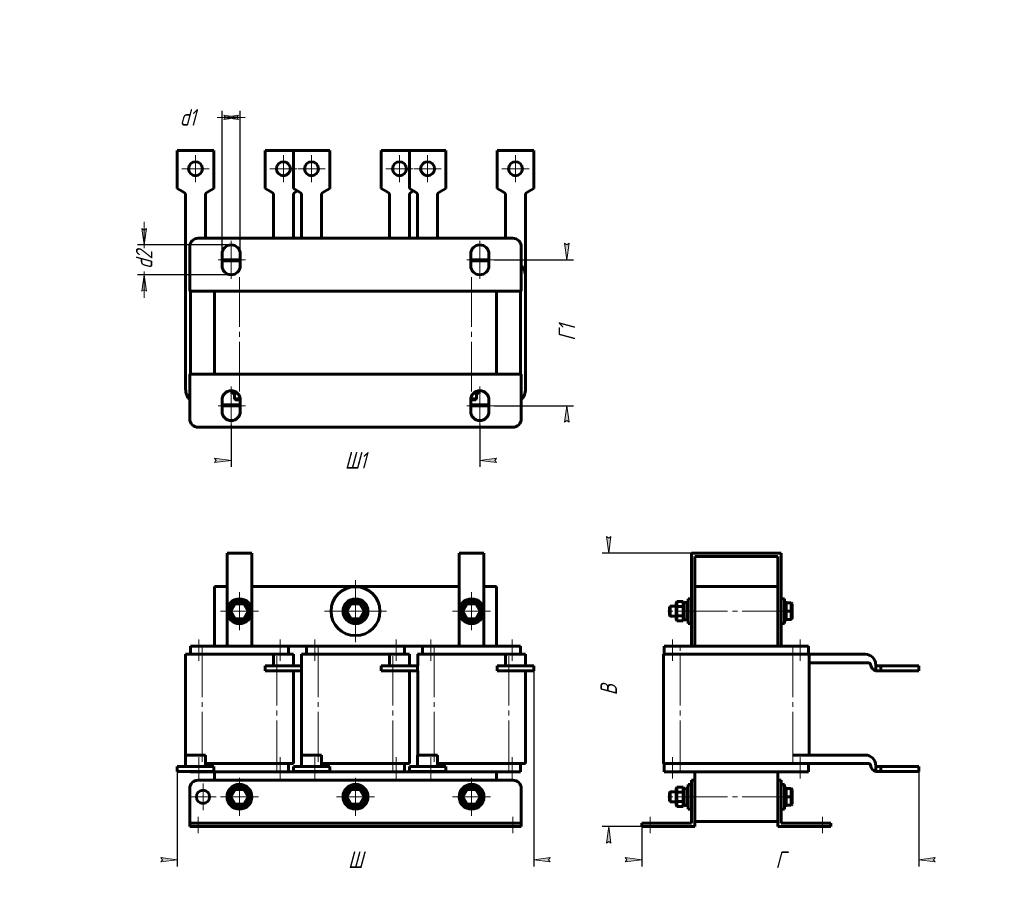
# Model space of a CAD drawing. Header units: millimetres. Extents: x 0 to 297, y 0 to 420.
# Tile 2 of 2: x 0 to 297, y 160 to 420. Entities that reach past the tile are written whole.
import ezdxf

# ---------------------------------------------------------------- set-up
doc = ezdxf.new("R2010")
doc.units = ezdxf.units.MM
for name, pattern in [('K5LT_AXLED', [19.5, 15, -1.5, 1.5, -1.5]), ('K5LT_BASIC', [0]), ('K5LT_THIN', [0])]:
    doc.linetypes.add(name, pattern=pattern)
doc.layers.add('Системный слой', color=7, linetype='Continuous')
doc.styles.add('KDIMTEXTSTYLE', font='GOST_AU.SHX', dxfattribs={"width": 0.96, "oblique": 15, "height": 5})
doc.dimstyles.new('KDIMSTYLE (0.50)', dxfattribs={"dimtxt": 5, "dimasz": 1, "dimexe": 2, "dimexo": 0, "dimgap": 1, "dimtad": 1, "dimlfac": 2, "dimtxsty": 'KDIMTEXTSTYLE', "dimsah": 1, "dimcen": 0, "dimdle": 1, "dimadec": 0, "dimazin": 0, "dimtfac": 0.667, "dimtmove": 0, "dimatfit": 3, "dimfxl": 1, "dimtvp": 1, "dimtolj": 1, "dimtzin": 0, "dimarcsym": 0})

# ---------------------------------------------------------------- blocks, each defined once
blk = doc.blocks.new('U0')
at = {"layer": 'Системный слой', "color": 150, "linetype": 'K5LT_BASIC', "lineweight": 60, "true_color": 0x0080ff}
for p, q in [((120.05, 225.01), (120.05, 228.51)), ((120.05, 198.11), (120.05, 223.51))]:
    blk.add_line(p, q, dxfattribs=at)
blk = doc.blocks.new('U1')
at = {"layer": 'Системный слой', "color": 150, "linetype": 'K5LT_BASIC', "lineweight": 60, "true_color": 0x0080ff}
for p, q in [((85.05, 225.01), (85.05, 228.51)), ((85.05, 198.11), (85.05, 223.51))]:
    blk.add_line(p, q, dxfattribs=at)
blk = doc.blocks.new('U2')
at = {"layer": 'Системный слой', "color": 150, "linetype": 'K5LT_BASIC', "lineweight": 60, "true_color": 0x0080ff}
for p, q in [((58.8, 249.01), (62.55, 249.01)), ((70.05, 249.01), (132.55, 249.01)), ((140.05, 249.01), (143.8, 249.01))]:
    blk.add_line(p, q, dxfattribs=at)
blk = doc.blocks.new('U3')
at = {"layer": 'Системный слой', "color": 150, "linetype": 'K5LT_BASIC', "lineweight": 60, "true_color": 0x0080ff}
for p, q in [((81.05, 231.01), (86.55, 231.01)), ((116.05, 231.01), (121.55, 231.01))]:
    blk.add_line(p, q, dxfattribs=at)
blk = doc.blocks.new('U4')
at = {"layer": 'Системный слой', "color": 150, "linetype": 'K5LT_BASIC', "lineweight": 60, "true_color": 0x0080ff}
for p, q in [((81.05, 193.01), (86.55, 193.01)), ((116.05, 193.01), (121.55, 193.01))]:
    blk.add_line(p, q, dxfattribs=at)
blk = doc.blocks.new('U5')
at = {"layer": 'Системный слой', "color": 30, "linetype": 'K5LT_AXLED', "lineweight": 18, "true_color": 0xff8000}
for q in [(55.3, 189.51), (51.3, 185.51), (59.3, 185.51), (55.3, 181.51)]:
    blk.add_line((55.3, 185.51), q, dxfattribs=at)
blk = doc.blocks.new('U6')
at = {"layer": 'Системный слой', "color": 30, "linetype": 'K5LT_AXLED', "lineweight": 18, "true_color": 0xff8000}
for q in [(66.3, 191.26), (60.55, 185.51), (72.05, 185.51), (66.3, 179.76)]:
    blk.add_line((66.3, 185.51), q, dxfattribs=at)
blk = doc.blocks.new('U7')
at = {"layer": 'Системный слой', "color": 30, "linetype": 'K5LT_AXLED', "lineweight": 18, "true_color": 0xff8000}
for q in [(66.3, 247.26), (60.55, 241.51), (72.05, 241.51), (66.3, 235.76)]:
    blk.add_line((66.3, 241.51), q, dxfattribs=at)
blk = doc.blocks.new('U8')
at = {"layer": 'Системный слой', "color": 30, "linetype": 'K5LT_AXLED', "lineweight": 18, "true_color": 0xff8000}
for q in [(101.3, 191.26), (95.55, 185.51), (107.05, 185.51), (101.3, 179.76)]:
    blk.add_line((101.3, 185.51), q, dxfattribs=at)
blk = doc.blocks.new('U9')
at = {"layer": 'Системный слой', "color": 30, "linetype": 'K5LT_AXLED', "lineweight": 18, "true_color": 0xff8000}
for q in [(101.3, 250.88), (91.92, 241.51), (110.67, 241.51), (101.3, 232.13)]:
    blk.add_line((101.3, 241.51), q, dxfattribs=at)
blk = doc.blocks.new('U10')
at = {"layer": 'Системный слой', "color": 30, "linetype": 'K5LT_AXLED', "lineweight": 18, "true_color": 0xff8000}
for q in [(136.3, 191.26), (130.55, 185.51), (142.05, 185.51), (136.3, 179.76)]:
    blk.add_line((136.3, 185.51), q, dxfattribs=at)
blk = doc.blocks.new('U11')
at = {"layer": 'Системный слой', "color": 30, "linetype": 'K5LT_AXLED', "lineweight": 18, "true_color": 0xff8000}
for q in [(136.3, 247.26), (130.55, 241.51), (142.05, 241.51), (136.3, 235.76)]:
    blk.add_line((136.3, 241.51), q, dxfattribs=at)
blk = doc.blocks.new('KDIMARROW_01')
at = {"layer": 'Системный слой'}
blk.add_hatch(color=0, dxfattribs=at).paths.add_polyline_path([(0, 0), (-5, 0.66), (-4.5, 0), (-5, -0.66)])
at = {"layer": 'Системный слой', "color": 0, "linetype": 'K5LT_THIN', "lineweight": 18}
for p, q in [((-4.5, 0), (-5, 0.66)), ((-5, 0.66), (0, 0)), ((0, 0), (-5, -0.66)), ((-5, -0.66), (-4.5, 0)), ((0, 0), (-1, 0))]:
    blk.add_line(p, q, dxfattribs=at)
blk = doc.blocks.new('U12')
at = {"layer": 'Системный слой', "color": 150, "linetype": 'K5LT_BASIC', "lineweight": 60, "true_color": 0x0080ff}
for p, q in [((200.42, 187.83), (200.38, 187.63)), ((200.82, 188.13), (200.42, 187.83)), ((201.28, 187.93), (200.82, 188.13)), ((201.38, 187.63), (201.28, 187.93))]:
    blk.add_line(p, q, dxfattribs=at)
blk = doc.blocks.new('U13')
at = {"layer": 'Системный слой', "color": 150, "linetype": 'K5LT_BASIC', "lineweight": 60, "true_color": 0x0080ff}
for p, q in [((200.42, 187.83), (200.38, 187.63)), ((200.82, 188.13), (200.42, 187.83)), ((201.28, 187.93), (200.82, 188.13)), ((201.38, 187.63), (201.28, 187.93))]:
    blk.add_line(p, q, dxfattribs=at)
blk = doc.blocks.new('U14')
at = {"layer": 'Системный слой', "color": 150, "linetype": 'K5LT_BASIC', "lineweight": 60, "true_color": 0x0080ff}
for p, q in [((196.23, 185.51), (196.23, 187.01)), ((196.23, 184.01), (196.23, 185.51))]:
    blk.add_line(p, q, dxfattribs=at)
blk = doc.blocks.new('U15')
at = {"layer": 'Системный слой', "color": 150, "linetype": 'K5LT_BASIC', "lineweight": 60, "true_color": 0x0080ff}
for p, q in [((195.98, 185.51), (195.98, 186.76)), ((195.98, 184.26), (195.98, 185.51))]:
    blk.add_line(p, q, dxfattribs=at)
blk = doc.blocks.new('U16')
at = {"layer": 'Системный слой', "color": 150, "linetype": 'K5LT_BASIC', "lineweight": 60, "true_color": 0x0080ff}
for p, q in [((196.23, 241.51), (196.23, 243.01)), ((196.23, 240.01), (196.23, 241.51))]:
    blk.add_line(p, q, dxfattribs=at)
blk = doc.blocks.new('U17')
at = {"layer": 'Системный слой', "color": 150, "linetype": 'K5LT_BASIC', "lineweight": 60, "true_color": 0x0080ff}
for p, q in [((195.98, 241.51), (195.98, 242.76)), ((195.98, 240.26), (195.98, 241.51))]:
    blk.add_line(p, q, dxfattribs=at)
blk = doc.blocks.new('U18')
at = {"layer": 'Системный слой', "color": 30, "linetype": 'K5LT_AXLED', "lineweight": 18, "true_color": 0xff8000}
for q in [(53.05, 379.13), (48.95, 375.03), (57.15, 375.03), (53.05, 370.93)]:
    blk.add_line((53.05, 375.03), q, dxfattribs=at)
blk = doc.blocks.new('U19')
at = {"layer": 'Системный слой', "color": 30, "linetype": 'K5LT_AXLED', "lineweight": 18, "true_color": 0xff8000}
for q in [(79.55, 379.13), (75.45, 375.03), (83.65, 375.03), (79.55, 370.93)]:
    blk.add_line((79.55, 375.03), q, dxfattribs=at)
blk = doc.blocks.new('U20')
at = {"layer": 'Системный слой', "color": 30, "linetype": 'K5LT_AXLED', "lineweight": 18, "true_color": 0xff8000}
for q in [(88.05, 379.13), (83.95, 375.03), (92.15, 375.03), (88.05, 370.93)]:
    blk.add_line((88.05, 375.03), q, dxfattribs=at)
blk = doc.blocks.new('U21')
at = {"layer": 'Системный слой', "color": 30, "linetype": 'K5LT_AXLED', "lineweight": 18, "true_color": 0xff8000}
for q in [(114.55, 379.13), (110.45, 375.03), (118.65, 375.03), (114.55, 370.93)]:
    blk.add_line((114.55, 375.03), q, dxfattribs=at)
blk = doc.blocks.new('U22')
at = {"layer": 'Системный слой', "color": 30, "linetype": 'K5LT_AXLED', "lineweight": 18, "true_color": 0xff8000}
for q in [(123.05, 379.13), (118.95, 375.03), (127.15, 375.03), (123.05, 370.93)]:
    blk.add_line((123.05, 375.03), q, dxfattribs=at)
blk = doc.blocks.new('U23')
at = {"layer": 'Системный слой', "color": 30, "linetype": 'K5LT_AXLED', "lineweight": 18, "true_color": 0xff8000}
for q in [(149.55, 379.13), (145.45, 375.03), (153.65, 375.03), (149.55, 370.93)]:
    blk.add_line((149.55, 375.03), q, dxfattribs=at)
blk = doc.blocks.new('KDIMARROW_02')
at = {"layer": 'Системный слой'}
blk.add_hatch(color=0, dxfattribs=at).paths.add_polyline_path([(4.5, 0), (5, 0.66), (0, 0), (5, -0.66)])
at = {"layer": 'Системный слой', "color": 0, "linetype": 'K5LT_THIN', "lineweight": 18}
for p, q in [((0, 0), (-1, 0)), ((5, 0.66), (0, 0)), ((0, 0), (5, -0.66)), ((0, 0), (7, 0)), ((4.5, 0), (5, 0.66)), ((5, -0.66), (4.5, 0))]:
    blk.add_line(p, q, dxfattribs=at)

msp = doc.modelspace()

# ---------------------------------------------------------------- linework, layer by layer
at = {"layer": 'Системный слой', "color": 150, "linetype": 'K5LT_BASIC', "lineweight": 60, "true_color": 0x0080ff}
for p, q in [((47.545, 369.0936), (47.545, 380.5321)), ((47.545, 380.5321), (58.545, 380.5321)), ((58.545, 369.0936), (58.545, 380.5321)), ((74.045, 369.0936), (74.045, 380.5321)), ((74.045, 380.5321), (82.545, 380.5321)), ((82.545, 369.0936), (82.545, 380.5321)), ((82.545, 380.5321), (93.545, 380.5321)), ((93.545, 369.0936), (93.545, 380.5321)), ((109.045, 369.0936), (109.045, 380.5321)), ((109.045, 380.5321), (117.545, 380.5321)), ((117.545, 369.0936), (117.545, 380.5321)), ((117.545, 380.5321), (128.545, 380.5321)), ((128.545, 369.0936), (128.545, 380.5321)), ((144.045, 369.0936), (144.045, 380.5321)), ((144.045, 380.5321), (155.045, 380.5321)), ((155.045, 369.0936), (155.045, 380.5321)), ((49.3175, 368.0301), (47.545, 369.0936)), ((58.545, 369.0936), (56.7725, 368.0301)), ((75.8175, 368.0301), (74.045, 369.0936)), ((84.3175, 368.0301), (82.545, 369.0936)), ((83.795, 368.3436), (83.2725, 368.0301)), ((93.545, 369.0936), (91.7725, 368.0301)), ((110.8175, 368.0301), (109.045, 369.0936)), ((119.3175, 368.0301), (117.545, 369.0936)), ((118.795, 368.3436), (118.2725, 368.0301)), ((128.545, 369.0936), (126.7725, 368.0301)), ((145.8175, 368.0301), (144.045, 369.0936)), ((155.045, 369.0936), (153.2725, 368.0301)), ((50.045, 367.5936), (49.3175, 368.0301)), ((50.045, 366.0317), (50.045, 367.5936)), ((50.045, 365.5321), (50.045, 366.0317)), ((50.045, 308.5321), (50.045, 365.5321)), ((56.045, 367.5936), (56.7725, 368.0301)), ((56.045, 366.0317), (56.045, 367.5936)), ((56.045, 366.0317), (56.045, 365.5321)), ((56.045, 354.0321), (56.045, 365.5321)), ((76.545, 367.5936), (75.8175, 368.0301)), ((76.545, 366.0317), (76.545, 367.5936)), ((76.545, 365.5321), (76.545, 366.0317)), ((76.545, 354.0321), (76.545, 365.5321)), ((82.545, 367.5936), (83.2725, 368.0301)), ((82.545, 366.0317), (82.545, 367.5936)), ((82.545, 366.0317), (82.545, 365.5321)), ((82.545, 354.0321), (82.545, 365.5321)), ((85.045, 367.5936), (84.3175, 368.0301)), ((85.045, 366.0317), (85.045, 367.5936)), ((85.045, 365.5321), (85.045, 366.0317)), ((85.045, 354.0321), (85.045, 365.5321)), ((91.045, 367.5936), (91.7725, 368.0301)), ((91.045, 366.0317), (91.045, 367.5936)), ((91.045, 366.0317), (91.045, 365.5321)), ((91.045, 354.0321), (91.045, 365.5321)), ((111.545, 367.5936), (110.8175, 368.0301)), ((111.545, 366.0317), (111.545, 367.5936)), ((111.545, 365.5321), (111.545, 366.0317)), ((111.545, 354.0321), (111.545, 365.5321)), ((117.545, 367.5936), (118.2725, 368.0301)), ((117.545, 366.0317), (117.545, 367.5936)), ((117.545, 366.0317), (117.545, 365.5321)), ((117.545, 354.0321), (117.545, 365.5321)), ((120.045, 367.5936), (119.3175, 368.0301)), ((120.045, 366.0317), (120.045, 367.5936)), ((120.045, 365.5321), (120.045, 366.0317)), ((120.045, 354.0321), (120.045, 365.5321)), ((126.045, 367.5936), (126.7725, 368.0301)), ((126.045, 366.0317), (126.045, 367.5936)), ((126.045, 366.0317), (126.045, 365.5321)), ((126.045, 354.0321), (126.045, 365.5321)), ((146.545, 367.5936), (145.8175, 368.0301)), ((146.545, 366.0317), (146.545, 367.5936)), ((146.545, 365.5321), (146.545, 366.0317)), ((146.545, 354.0321), (146.545, 365.5321)), ((152.545, 367.5936), (153.2725, 368.0301)), ((152.545, 366.0317), (152.545, 367.5936)), ((152.545, 366.0317), (152.545, 365.5321)), ((152.545, 342.5321), (152.545, 365.5321)), ((53.795, 354.0321), (148.795, 354.0321)), ((51.295, 338.0321), (51.295, 351.5321)), ((151.295, 351.5321), (151.295, 338.0321)), ((61.045, 345.7821), (61.045, 349.2821)), ((61.045, 347.5321), (66.545, 347.5321)), ((66.545, 349.2821), (66.545, 345.7821)), ((136.045, 345.7821), (136.045, 349.2821)), ((136.045, 347.5321), (141.545, 347.5321)), ((141.545, 349.2821), (141.545, 345.7821)), ((61.045, 347.2821), (66.545, 347.2821)), ((136.045, 347.2821), (141.545, 347.2821)), ((152.545, 342.5321), (152.545, 308.5321)), ((151.295, 338.0321), (51.295, 338.0321)), ((51.545, 313.0321), (51.545, 338.0321)), ((58.795, 313.0321), (58.795, 338.0321)), ((143.795, 338.0321), (143.795, 313.0321)), ((151.045, 338.0321), (151.045, 313.0321)), ((51.295, 299.5321), (51.295, 313.0321)), ((51.295, 313.0321), (151.295, 313.0321)), ((151.295, 313.0321), (151.295, 299.5321)), ((63.795, 307.5821), (63.795, 308.0321)), ((63.795, 307.5821), (65.3025, 307.5821)), ((63.795, 307.5821), (64.045, 307.3321)), ((64.045, 307.3321), (65.628, 307.3321)), ((64.795, 307.3321), (64.795, 305.5821)), ((136.962, 307.3321), (138.545, 307.3321)), ((137.2875, 307.5821), (138.795, 307.5821)), ((137.795, 307.3321), (137.795, 305.5821)), ((138.795, 307.5821), (138.545, 307.3321)), ((138.795, 307.5821), (138.795, 308.0321)), ((61.045, 301.7821), (61.045, 305.2821)), ((66.545, 303.7821), (61.045, 303.7821)), ((66.545, 303.5321), (61.045, 303.5321)), ((66.5286, 305.5821), (64.795, 305.5821)), ((64.795, 305.5821), (65.045, 305.3321)), ((66.5446, 305.3321), (65.045, 305.3321)), ((66.545, 305.2821), (66.545, 301.7821)), ((136.045, 301.7821), (136.045, 305.2821)), ((141.545, 303.7821), (136.045, 303.7821)), ((141.545, 303.5321), (136.045, 303.5321)), ((137.545, 305.3321), (136.0455, 305.3321)), ((137.795, 305.5821), (136.0614, 305.5821)), ((137.795, 305.5821), (137.545, 305.3321)), ((141.545, 305.2821), (141.545, 301.7821)), ((148.795, 297.0321), (53.795, 297.0321)), ((70.045, 259.0096), (62.545, 259.0096)), ((62.545, 231.0096), (62.545, 259.0096)), ((70.045, 231.0096), (70.045, 259.0096)), ((140.045, 259.0096), (132.545, 259.0096)), ((132.545, 231.0096), (132.545, 259.0096)), ((140.045, 231.0096), (140.045, 259.0096)), ((202.6772, 259.0096), (202.6772, 231.0096)), ((229.6772, 259.0096), (202.6772, 259.0096)), ((229.6772, 231.0096), (229.6772, 259.0096)), ((203.6772, 249.0096), (203.6772, 258.0096)), ((203.6772, 258.0096), (228.6772, 258.0096)), ((228.6772, 258.0096), (228.6772, 249.0096)), ((58.795, 231.0096), (58.795, 249.0096)), ((143.795, 231.0096), (143.795, 249.0096)), ((203.6772, 249.0096), (228.6772, 249.0096)), ((203.6772, 231.0096), (203.6772, 249.0096)), ((228.6772, 231.0096), (228.6772, 249.0096)), ((64.8516, 244.0096), (63.4083, 241.5096)), ((64.996, 243.7596), (63.6969, 241.5096)), ((64.8516, 244.0096), (64.996, 243.7596)), ((67.7384, 244.0096), (64.8516, 244.0096)), ((67.594, 243.7596), (64.996, 243.7596)), ((67.7384, 244.0096), (67.594, 243.7596)), ((68.8931, 241.5096), (67.594, 243.7596)), ((69.1818, 241.5096), (67.7384, 244.0096)), ((99.8516, 244.0096), (98.4083, 241.5096)), ((99.996, 243.7596), (98.6969, 241.5096)), ((99.8516, 244.0096), (99.996, 243.7596)), ((102.7384, 244.0096), (99.8516, 244.0096)), ((102.594, 243.7596), (99.996, 243.7596)), ((102.7384, 244.0096), (102.594, 243.7596)), ((103.8931, 241.5096), (102.594, 243.7596)), ((104.1818, 241.5096), (102.7384, 244.0096)), ((134.8516, 244.0096), (133.4083, 241.5096)), ((134.996, 243.7596), (133.6969, 241.5096)), ((134.8516, 244.0096), (134.996, 243.7596)), ((137.7384, 244.0096), (134.8516, 244.0096)), ((137.594, 243.7596), (134.996, 243.7596)), ((137.7384, 244.0096), (137.594, 243.7596)), ((138.8931, 241.5096), (137.594, 243.7596)), ((139.1818, 241.5096), (137.7384, 244.0096)), ((198.2272, 244.3963), (197.9772, 244.1076)), ((197.9772, 244.1076), (197.9772, 242.8086)), ((198.2272, 244.3963), (200.1272, 244.3963)), ((198.2272, 244.3963), (198.2272, 242.9529)), ((200.1272, 244.3963), (200.3772, 244.1076)), ((200.1272, 244.3963), (200.1272, 242.9529)), ((200.3772, 244.1076), (200.3772, 242.8086)), ((201.3772, 244.5096), (201.6772, 244.5096)), ((201.3772, 244.5096), (201.3772, 238.5096)), ((201.6772, 245.2596), (201.6772, 237.7596)), ((201.6772, 245.2596), (202.6772, 245.2596)), ((229.6772, 245.2596), (230.6772, 245.2596)), ((230.6772, 245.2596), (230.6772, 237.7596)), ((230.6772, 244.5096), (230.9772, 244.5096)), ((230.9772, 244.5096), (230.9772, 238.5096)), ((231.2272, 244.0096), (230.9772, 243.7596)), ((231.2272, 244.0096), (232.7272, 244.0096)), ((231.2272, 244.0096), (231.2272, 241.5096)), ((232.7272, 244.0096), (232.9772, 243.7596)), ((232.7272, 244.0096), (232.7272, 241.5096)), ((232.9772, 243.7596), (232.9772, 241.5096)), ((63.4083, 241.5096), (64.8516, 239.0096)), ((63.4083, 241.5096), (63.6969, 241.5096)), ((63.6969, 241.5096), (64.996, 239.2596)), ((67.594, 239.2596), (68.8931, 241.5096)), ((67.7384, 239.0096), (69.1818, 241.5096)), ((69.1818, 241.5096), (68.8931, 241.5096)), ((98.4083, 241.5096), (99.8516, 239.0096)), ((98.4083, 241.5096), (98.6969, 241.5096)), ((98.6969, 241.5096), (99.996, 239.2596)), ((102.594, 239.2596), (103.8931, 241.5096)), ((102.7384, 239.0096), (104.1818, 241.5096)), ((104.1818, 241.5096), (103.8931, 241.5096)), ((133.4083, 241.5096), (134.8516, 239.0096)), ((133.4083, 241.5096), (133.6969, 241.5096)), ((133.6969, 241.5096), (134.996, 239.2596)), ((137.594, 239.2596), (138.8931, 241.5096)), ((137.7384, 239.0096), (139.1818, 241.5096)), ((139.1818, 241.5096), (138.8931, 241.5096)), ((196.2272, 243.0096), (195.9772, 242.7596)), ((197.9772, 243.0096), (196.2272, 243.0096)), ((198.2272, 242.9529), (197.9772, 242.8086)), ((197.9772, 242.8086), (197.9772, 240.2105)), ((198.2272, 242.9529), (200.1272, 242.9529)), ((198.2272, 242.9529), (198.2272, 240.0662)), ((200.1272, 242.9529), (200.3772, 242.8086)), ((200.1272, 242.9529), (200.1272, 240.0662)), ((200.3772, 242.8086), (200.3772, 240.2105)), ((231.2272, 241.5096), (230.9772, 241.5096)), ((231.2272, 241.5096), (232.7272, 241.5096)), ((231.2272, 241.5096), (231.2272, 239.0096)), ((232.7272, 241.5096), (232.7272, 239.0096)), ((232.7272, 241.5096), (232.9772, 241.5096)), ((232.9772, 241.5096), (232.9772, 239.2596)), ((64.8516, 239.0096), (64.996, 239.2596)), ((64.8516, 239.0096), (67.7384, 239.0096)), ((64.996, 239.2596), (67.594, 239.2596)), ((67.7384, 239.0096), (67.594, 239.2596)), ((99.8516, 239.0096), (99.996, 239.2596)), ((99.8516, 239.0096), (102.7384, 239.0096)), ((99.996, 239.2596), (102.594, 239.2596)), ((102.7384, 239.0096), (102.594, 239.2596)), ((134.8516, 239.0096), (134.996, 239.2596)), ((134.8516, 239.0096), (137.7384, 239.0096)), ((134.996, 239.2596), (137.594, 239.2596)), ((137.7384, 239.0096), (137.594, 239.2596)), ((196.2272, 240.0096), (195.9772, 240.2596)), ((197.9772, 240.0096), (196.2272, 240.0096)), ((198.2272, 240.0662), (197.9772, 240.2105)), ((197.9772, 240.2105), (197.9772, 238.9115)), ((198.2272, 238.6228), (197.9772, 238.9115)), ((198.2272, 240.0662), (200.1272, 240.0662)), ((198.2272, 240.0662), (198.2272, 238.6228)), ((198.2272, 238.6228), (200.1272, 238.6228)), ((200.1272, 240.0662), (200.3772, 240.2105)), ((200.1272, 240.0662), (200.1272, 238.6228)), ((200.1272, 238.6228), (200.3772, 238.9115)), ((200.3772, 240.2105), (200.3772, 238.9115)), ((201.3772, 238.5096), (201.6772, 238.5096)), ((201.6772, 237.7596), (202.6772, 237.7596)), ((229.6772, 237.7596), (230.6772, 237.7596)), ((230.6772, 238.5096), (230.9772, 238.5096)), ((231.2272, 239.0096), (230.9772, 239.2596)), ((231.2272, 239.0096), (232.7272, 239.0096)), ((232.7272, 239.0096), (232.9772, 239.2596)), ((51.545, 231.0096), (54.045, 231.0096)), ((51.545, 228.5096), (51.545, 231.0096)), ((54.045, 231.0096), (78.545, 231.0096)), ((78.545, 231.0096), (81.045, 231.0096)), ((81.045, 228.5096), (81.045, 231.0096)), ((86.545, 231.0096), (89.045, 231.0096)), ((86.545, 228.5096), (86.545, 231.0096)), ((89.045, 231.0096), (113.545, 231.0096)), ((113.545, 231.0096), (116.045, 231.0096)), ((116.045, 228.5096), (116.045, 231.0096)), ((121.545, 231.0096), (124.045, 231.0096)), ((121.545, 228.5096), (121.545, 231.0096)), ((124.045, 231.0096), (148.545, 231.0096)), ((148.545, 231.0096), (151.045, 231.0096)), ((151.045, 228.5096), (151.045, 231.0096)), ((194.4272, 228.5096), (194.4272, 231.0096)), ((194.4272, 231.0096), (196.9272, 231.0096)), ((196.9272, 231.0096), (235.4272, 231.0096)), ((235.4272, 231.0096), (237.9272, 231.0096)), ((237.9272, 228.5096), (237.9272, 231.0096)), ((50.045, 228.5096), (55.045, 228.5096)), ((50.045, 198.1096), (50.045, 228.5096)), ((55.045, 228.5096), (76.545, 228.5096)), ((76.545, 225.4957), (76.545, 228.5096)), ((82.545, 228.5096), (76.545, 228.5096)), ((82.545, 228.5096), (82.545, 225.4957)), ((85.045, 228.5096), (90.045, 228.5096)), ((90.045, 228.5096), (111.545, 228.5096)), ((111.545, 225.4957), (111.545, 228.5096)), ((117.545, 228.5096), (111.545, 228.5096)), ((117.545, 228.5096), (117.545, 225.4957)), ((120.045, 228.5096), (125.045, 228.5096)), ((125.045, 228.5096), (146.545, 228.5096)), ((146.545, 225.4957), (146.545, 228.5096)), ((152.545, 228.5096), (146.545, 228.5096)), ((152.545, 228.5096), (152.545, 225.4957)), ((194.1772, 228.5096), (199.1772, 228.5096)), ((194.1772, 195.5096), (194.1772, 228.5096)), ((199.1772, 228.5096), (233.1772, 228.5096)), ((233.1772, 228.5096), (238.1772, 228.5096)), ((238.1772, 198.1096), (238.1772, 228.5096)), ((238.1772, 228.5096), (255.0786, 228.5096)), ((238.1772, 225.9096), (256.1772, 225.9096)), ((74.045, 225.0096), (74.045, 223.5096)), ((85.045, 225.0096), (74.045, 225.0096)), ((74.045, 223.5096), (85.045, 223.5096)), ((76.545, 225.0096), (76.545, 225.4957)), ((82.545, 225.4957), (82.545, 225.0096)), ((82.545, 195.5096), (82.545, 223.5096)), ((85.045, 223.5096), (85.045, 225.0096)), ((109.045, 225.0096), (109.045, 223.5096)), ((120.045, 225.0096), (109.045, 225.0096)), ((109.045, 223.5096), (120.045, 223.5096)), ((111.545, 225.0096), (111.545, 225.4957)), ((117.545, 225.4957), (117.545, 225.0096)), ((117.545, 195.5096), (117.545, 223.5096)), ((120.045, 223.5096), (120.045, 225.0096)), ((144.045, 225.0096), (144.045, 223.5096)), ((155.045, 225.0096), (144.045, 225.0096)), ((144.045, 223.5096), (155.045, 223.5096)), ((146.545, 225.0096), (146.545, 225.4957)), ((152.545, 225.4957), (152.545, 225.0096)), ((152.545, 195.5096), (152.545, 223.5096)), ((155.045, 223.5096), (155.045, 225.0096)), ((259.7387, 225.0096), (258.2387, 225.0096)), ((258.2387, 223.5578), (258.2387, 225.0096)), ((258.6752, 223.5096), (259.7387, 223.5096)), ((259.7387, 225.0096), (271.1772, 225.0096)), ((259.7387, 223.5096), (259.7387, 225.0096)), ((259.7387, 223.5096), (271.1772, 223.5096)), ((271.1772, 225.0096), (271.1772, 223.5096)), ((56.045, 198.1096), (50.045, 198.1096)), ((50.045, 195.0957), (50.045, 198.1096)), ((56.045, 198.1096), (56.045, 195.0957)), ((91.045, 198.1096), (85.045, 198.1096)), ((85.045, 195.0957), (85.045, 198.1096)), ((91.045, 198.1096), (91.045, 195.0957)), ((126.045, 198.1096), (120.045, 198.1096)), ((120.045, 195.0957), (120.045, 198.1096)), ((126.045, 198.1096), (126.045, 195.0957)), ((233.1772, 198.1096), (255.0786, 198.1096)), ((47.545, 194.6096), (47.545, 193.1096)), ((58.545, 194.6096), (47.545, 194.6096)), ((47.545, 193.1096), (58.545, 193.1096)), ((50.045, 194.6096), (50.045, 195.0957)), ((51.545, 193.0096), (51.545, 193.1096)), ((56.045, 195.5096), (77.545, 195.5096)), ((56.045, 195.0957), (56.045, 194.6096)), ((58.545, 193.1096), (58.545, 194.6096)), ((77.545, 195.5096), (82.545, 195.5096)), ((81.045, 193.0096), (81.045, 195.5096)), ((82.545, 194.6096), (82.545, 193.1096)), ((93.545, 194.6096), (82.545, 194.6096)), ((82.545, 193.1096), (93.545, 193.1096)), ((85.045, 194.6096), (85.045, 195.0957)), ((86.545, 193.0096), (86.545, 193.1096)), ((91.045, 195.5096), (112.545, 195.5096)), ((91.045, 195.0957), (91.045, 194.6096)), ((93.545, 193.1096), (93.545, 194.6096)), ((112.545, 195.5096), (117.545, 195.5096)), ((116.045, 193.0096), (116.045, 195.5096)), ((117.545, 194.6096), (117.545, 193.1096)), ((128.545, 194.6096), (117.545, 194.6096)), ((117.545, 193.1096), (128.545, 193.1096)), ((120.045, 194.6096), (120.045, 195.0957)), ((121.545, 193.0096), (121.545, 193.1096)), ((126.045, 195.5096), (147.545, 195.5096)), ((126.045, 195.0957), (126.045, 194.6096)), ((128.545, 193.1096), (128.545, 194.6096)), ((147.545, 195.5096), (152.545, 195.5096)), ((151.045, 193.0096), (151.045, 195.5096)), ((194.1772, 195.5096), (199.1772, 195.5096)), ((194.4272, 193.0096), (194.4272, 195.5096)), ((199.1772, 195.5096), (256.1772, 195.5096)), ((237.9272, 193.0096), (237.9272, 195.5096)), ((258.2387, 193.1578), (258.2387, 194.6096)), ((259.7387, 194.6096), (258.2387, 194.6096)), ((258.6752, 193.1096), (259.7387, 193.1096)), ((259.7387, 194.6096), (271.1772, 194.6096)), ((259.7387, 193.1096), (259.7387, 194.6096)), ((259.7387, 193.1096), (271.1772, 193.1096)), ((271.1772, 194.6096), (271.1772, 193.1096)), ((51.545, 193.0096), (54.045, 193.0096)), ((53.795, 190.5096), (148.795, 190.5096)), ((54.045, 193.0096), (78.545, 193.0096)), ((58.795, 190.5096), (58.795, 193.0096)), ((78.545, 193.0096), (81.045, 193.0096)), ((86.545, 193.0096), (89.045, 193.0096)), ((89.045, 193.0096), (113.545, 193.0096)), ((113.545, 193.0096), (116.045, 193.0096)), ((121.545, 193.0096), (124.045, 193.0096)), ((124.045, 193.0096), (148.545, 193.0096)), ((143.795, 190.5096), (143.795, 193.0096)), ((148.545, 193.0096), (151.045, 193.0096)), ((194.4272, 193.0096), (196.9272, 193.0096)), ((196.9272, 193.0096), (235.4272, 193.0096)), ((202.6772, 190.5096), (203.6772, 190.5096)), ((202.6772, 188.0096), (202.6772, 190.5096)), ((203.6772, 190.5096), (203.6772, 193.0096)), ((203.6772, 190.5096), (203.6772, 188.0096)), ((228.6772, 190.5096), (228.6772, 193.0096)), ((228.6772, 190.5096), (229.6772, 190.5096)), ((228.6772, 188.0096), (228.6772, 190.5096)), ((229.6772, 190.5096), (229.6772, 188.0096)), ((235.4272, 193.0096), (237.9272, 193.0096)), ((51.295, 177.5096), (51.295, 188.0096)), ((64.8516, 188.0096), (63.4083, 185.5096)), ((64.996, 187.7596), (63.6969, 185.5096)), ((64.8516, 188.0096), (64.996, 187.7596)), ((67.7384, 188.0096), (64.8516, 188.0096)), ((67.594, 187.7596), (64.996, 187.7596)), ((67.7384, 188.0096), (67.594, 187.7596)), ((68.8931, 185.5096), (67.594, 187.7596)), ((69.1818, 185.5096), (67.7384, 188.0096)), ((99.8516, 188.0096), (98.4083, 185.5096)), ((99.996, 187.7596), (98.6969, 185.5096)), ((99.8516, 188.0096), (99.996, 187.7596)), ((102.7384, 188.0096), (99.8516, 188.0096)), ((102.594, 187.7596), (99.996, 187.7596)), ((102.7384, 188.0096), (102.594, 187.7596)), ((103.8931, 185.5096), (102.594, 187.7596)), ((104.1818, 185.5096), (102.7384, 188.0096)), ((134.8516, 188.0096), (133.4083, 185.5096)), ((134.996, 187.7596), (133.6969, 185.5096)), ((134.8516, 188.0096), (134.996, 187.7596)), ((137.7384, 188.0096), (134.8516, 188.0096)), ((137.594, 187.7596), (134.996, 187.7596)), ((137.7384, 188.0096), (137.594, 187.7596)), ((138.8931, 185.5096), (137.594, 187.7596)), ((139.1818, 185.5096), (137.7384, 188.0096)), ((151.295, 177.5096), (151.295, 188.0096)), ((198.2272, 188.3963), (197.9772, 188.1076)), ((197.9772, 188.1076), (197.9772, 186.8086)), ((198.2272, 188.3963), (200.1272, 188.3963)), ((198.2272, 188.3963), (198.2272, 186.9529)), ((200.1272, 188.3963), (200.3772, 188.1076)), ((200.1272, 188.3963), (200.1272, 186.9529)), ((200.3772, 188.1076), (200.3772, 186.8086)), ((201.3772, 188.5096), (201.6772, 188.5096)), ((201.3772, 188.5096), (201.3772, 182.5096)), ((201.6772, 189.2596), (201.6772, 181.7596)), ((201.6772, 189.2596), (202.6772, 189.2596)), ((202.6772, 177.5096), (202.6772, 188.0096)), ((203.6772, 176.5096), (203.6772, 188.0096)), ((228.6772, 176.5096), (228.6772, 188.0096)), ((229.6772, 189.2596), (230.6772, 189.2596)), ((229.6772, 177.5096), (229.6772, 188.0096)), ((230.6772, 189.2596), (230.6772, 181.7596)), ((230.6772, 188.5096), (230.9772, 188.5096)), ((230.9772, 188.5096), (230.9772, 182.5096)), ((231.2272, 188.0096), (230.9772, 187.7596)), ((231.2272, 188.0096), (232.7272, 188.0096)), ((231.2272, 188.0096), (231.2272, 185.5096)), ((232.7272, 188.0096), (232.9772, 187.7596)), ((232.7272, 188.0096), (232.7272, 185.5096)), ((232.9772, 187.7596), (232.9772, 185.5096)), ((63.4083, 185.5096), (64.8516, 183.0096)), ((63.4083, 185.5096), (63.6969, 185.5096)), ((63.6969, 185.5096), (64.996, 183.2596)), ((67.594, 183.2596), (68.8931, 185.5096)), ((67.7384, 183.0096), (69.1818, 185.5096)), ((69.1818, 185.5096), (68.8931, 185.5096)), ((98.4083, 185.5096), (99.8516, 183.0096)), ((98.4083, 185.5096), (98.6969, 185.5096)), ((98.6969, 185.5096), (99.996, 183.2596)), ((102.594, 183.2596), (103.8931, 185.5096)), ((102.7384, 183.0096), (104.1818, 185.5096)), ((104.1818, 185.5096), (103.8931, 185.5096)), ((133.4083, 185.5096), (134.8516, 183.0096)), ((133.4083, 185.5096), (133.6969, 185.5096)), ((133.6969, 185.5096), (134.996, 183.2596)), ((137.594, 183.2596), (138.8931, 185.5096)), ((137.7384, 183.0096), (139.1818, 185.5096)), ((139.1818, 185.5096), (138.8931, 185.5096)), ((196.2272, 187.0096), (195.9772, 186.7596)), ((196.2272, 184.0096), (195.9772, 184.2596)), ((197.9772, 187.0096), (196.2272, 187.0096)), ((198.2272, 186.9529), (197.9772, 186.8086)), ((197.9772, 186.8086), (197.9772, 184.2105)), ((198.2272, 184.0662), (197.9772, 184.2105)), ((197.9772, 184.2105), (197.9772, 182.9115)), ((198.2272, 186.9529), (200.1272, 186.9529)), ((198.2272, 186.9529), (198.2272, 184.0662)), ((200.1272, 186.9529), (200.3772, 186.8086)), ((200.1272, 186.9529), (200.1272, 184.0662)), ((200.1272, 184.0662), (200.3772, 184.2105)), ((200.3772, 186.8086), (200.3772, 184.2105)), ((200.3772, 184.2105), (200.3772, 182.9115)), ((231.2272, 185.5096), (230.9772, 185.5096)), ((231.2272, 185.5096), (232.7272, 185.5096)), ((231.2272, 185.5096), (231.2272, 183.0096)), ((232.7272, 185.5096), (232.7272, 183.0096)), ((232.7272, 185.5096), (232.9772, 185.5096)), ((232.9772, 185.5096), (232.9772, 183.2596)), ((64.8516, 183.0096), (64.996, 183.2596)), ((64.8516, 183.0096), (67.7384, 183.0096)), ((64.996, 183.2596), (67.594, 183.2596)), ((67.7384, 183.0096), (67.594, 183.2596)), ((99.8516, 183.0096), (99.996, 183.2596)), ((99.8516, 183.0096), (102.7384, 183.0096)), ((99.996, 183.2596), (102.594, 183.2596)), ((102.7384, 183.0096), (102.594, 183.2596)), ((134.8516, 183.0096), (134.996, 183.2596)), ((134.8516, 183.0096), (137.7384, 183.0096)), ((134.996, 183.2596), (137.594, 183.2596)), ((137.7384, 183.0096), (137.594, 183.2596)), ((197.9772, 184.0096), (196.2272, 184.0096)), ((198.2272, 182.6228), (197.9772, 182.9115)), ((198.2272, 184.0662), (200.1272, 184.0662)), ((198.2272, 184.0662), (198.2272, 182.6228)), ((198.2272, 182.6228), (200.1272, 182.6228)), ((200.1272, 184.0662), (200.1272, 182.6228)), ((200.1272, 182.6228), (200.3772, 182.9115)), ((201.3772, 182.5096), (201.6772, 182.5096)), ((201.6772, 181.7596), (202.6772, 181.7596)), ((229.6772, 181.7596), (230.6772, 181.7596)), ((230.6772, 182.5096), (230.9772, 182.5096)), ((231.2272, 183.0096), (230.9772, 183.2596)), ((231.2272, 183.0096), (232.7272, 183.0096)), ((232.7272, 183.0096), (232.9772, 183.2596)), ((51.295, 177.5096), (53.795, 177.5096)), ((51.295, 176.5096), (51.295, 177.5096)), ((51.295, 176.5096), (53.795, 176.5096)), ((53.795, 177.5096), (148.795, 177.5096)), ((53.795, 176.5096), (148.795, 176.5096)), ((148.795, 177.5096), (151.295, 177.5096)), ((148.795, 176.5096), (151.295, 176.5096)), ((151.295, 176.5096), (151.295, 177.5096)), ((187.6772, 177.5096), (190.1772, 177.5096)), ((187.6772, 176.5096), (187.6772, 177.5096)), ((187.6772, 176.5096), (190.1772, 176.5096)), ((190.1772, 177.5096), (202.6772, 177.5096)), ((190.1772, 176.5096), (203.6772, 176.5096)), ((203.6772, 178.0096), (228.6772, 178.0096)), ((228.6772, 176.5096), (242.1772, 176.5096)), ((229.6772, 177.5096), (242.1772, 177.5096)), ((242.1772, 177.5096), (244.6772, 177.5096)), ((242.1772, 176.5096), (244.6772, 176.5096)), ((244.6772, 176.5096), (244.6772, 177.5096))]:
    msp.add_line(p, q, dxfattribs=at)
at = {"layer": 'Системный слой', "color": 30, "linetype": 'K5LT_AXLED', "lineweight": 18, "true_color": 0xff8000}
for p, q in [((63.795, 353.3073), (63.795, 341.7904)), ((138.795, 353.3073), (138.795, 341.7904)), ((59.8923, 347.5321), (68.1284, 347.5321)), ((134.8923, 347.5321), (143.1284, 347.5321)), ((66.295, 342.3321), (66.295, 303.3321)), ((136.295, 342.3321), (136.295, 303.3321)), ((63.795, 309.3073), (63.795, 297.7904)), ((138.795, 309.3073), (138.795, 297.7904)), ((59.8923, 303.5321), (68.1284, 303.5321)), ((134.8923, 303.5321), (143.1284, 303.5321)), ((232.9772, 241.5096), (193.9772, 241.5096)), ((199.3772, 241.5096), (201.6772, 241.5096)), ((201.6772, 241.5096), (204.6772, 241.5096)), ((227.6772, 241.5096), (230.6772, 241.5096)), ((230.6772, 241.5096), (232.9772, 241.5096)), ((54.045, 226.5096), (54.045, 233.0096)), ((78.545, 226.5096), (78.545, 233.0096)), ((89.045, 226.5096), (89.045, 233.0096)), ((113.545, 226.5096), (113.545, 233.0096)), ((124.045, 226.5096), (124.045, 233.0096)), ((148.545, 226.5096), (148.545, 233.0096)), ((196.9272, 226.5096), (196.9272, 233.0096)), ((235.4272, 226.5096), (235.4272, 233.0096)), ((55.045, 196.1096), (55.045, 230.5096)), ((90.045, 196.1096), (90.045, 230.5096)), ((125.045, 196.1096), (125.045, 230.5096)), ((199.1772, 193.5096), (199.1772, 230.5096)), ((233.1772, 196.1096), (233.1772, 230.5096)), ((77.545, 193.5096), (77.545, 227.9096)), ((112.545, 193.5096), (112.545, 227.9096)), ((147.545, 193.5096), (147.545, 227.9096)), ((54.045, 191.0096), (54.045, 197.5096)), ((78.545, 191.0096), (78.545, 197.5096)), ((89.045, 191.0096), (89.045, 197.5096)), ((113.545, 191.0096), (113.545, 197.5096)), ((124.045, 191.0096), (124.045, 197.5096)), ((148.545, 191.0096), (148.545, 197.5096)), ((196.9272, 191.0096), (196.9272, 197.5096)), ((235.4272, 191.0096), (235.4272, 197.5096)), ((232.9772, 185.5096), (193.9772, 185.5096)), ((199.3772, 185.5096), (201.6772, 185.5096)), ((201.6772, 185.5096), (204.6772, 185.5096)), ((227.6772, 185.5096), (230.6772, 185.5096)), ((230.6772, 185.5096), (232.9772, 185.5096)), ((53.795, 174.5096), (53.795, 179.5096)), ((148.795, 174.5096), (148.795, 179.5096)), ((190.1772, 174.5096), (190.1772, 179.5096)), ((242.1772, 174.5096), (242.1772, 179.5096))]:
    msp.add_line(p, q, dxfattribs=at)
at = {"layer": 'Системный слой', "color": 150, "linetype": 'K5LT_BASIC', "lineweight": 60, "true_color": 0x0080ff}
for centre, radius in [((53.045, 375.0321), 2.1), ((79.545, 375.0321), 2.1), ((88.045, 375.0321), 2.1), ((114.545, 375.0321), 2.1), ((123.045, 375.0321), 2.1), ((149.545, 375.0321), 2.1), ((101.295, 241.5096), 7.375), ((66.295, 241.5096), 3.75), ((66.295, 241.5096), 3), ((101.295, 241.5096), 3.75), ((101.295, 241.5096), 3), ((136.295, 241.5096), 3.75), ((136.295, 241.5096), 3), ((55.295, 185.5096), 2), ((66.295, 185.5096), 3.75), ((66.295, 185.5096), 3), ((101.295, 185.5096), 3.75), ((101.295, 185.5096), 3), ((136.295, 185.5096), 3.75), ((136.295, 185.5096), 3)]:
    msp.add_circle(centre, radius, dxfattribs=at)
for centre, radius, start, end in [((53.795, 351.5321), 2.5, 90, 180), ((148.795, 351.5321), 2.5, 0, 90), ((63.795, 349.2821), 2.75, 0, 180), ((138.795, 349.2821), 2.75, 0, 180), ((63.795, 345.7821), 2.75, 180, 0), ((138.795, 345.7821), 2.75, 180, 0), ((147.545, 342.5321), 5, 0, 41.409622), ((55.045, 308.5321), 5, 180, 221.409622), ((63.795, 305.2821), 2.75, 0, 180), ((138.795, 305.2821), 2.75, 0, 180), ((147.545, 308.5321), 5, 318.590378, 0), ((63.795, 301.7821), 2.75, 180, 0), ((138.795, 301.7821), 2.75, 180, 0), ((53.795, 299.5321), 2.5, 180, 270), ((148.795, 299.5321), 2.5, 270, 0), ((200.8772, 239.3846), 0.5, 180, 0), ((255.0786, 225.4096), 3.1, 1.591754, 90), ((256.1772, 225.4096), 0.5, 2.292443, 90), ((258.6752, 225.5096), 2, 182.292443, 257.393977), ((258.6772, 225.5096), 0.5, 181.591754, 270), ((258.6752, 225.5096), 2, 257.393977, 270), ((255.0786, 195.0096), 3.1, 1.591754, 90), ((256.1772, 195.0096), 0.5, 2.292443, 90), ((258.6752, 195.1096), 2, 182.292443, 257.393977), ((258.6772, 195.1096), 0.5, 181.591754, 270), ((258.6752, 195.1096), 2, 257.393977, 270), ((53.795, 188.0096), 2.5, 90, 180), ((148.795, 188.0096), 2.5, 0, 90), ((200.8772, 183.3846), 0.5, 180, 0)]:
    msp.add_arc(centre, radius, start, end, dxfattribs=at)
msp.add_open_spline([(201.3772, 243.6309), (201.3772, 243.6414), (201.3765, 243.6623), (201.3726, 243.704), (201.3628, 243.7556), (201.3434, 243.8154), (201.3167, 243.8724), (201.283, 243.9256), (201.243, 243.9741), (201.1972, 244.0173), (201.1464, 244.0544), (201.0913, 244.0848), (201.0329, 244.1081), (200.972, 244.1238), (200.9197, 244.1306), (200.8772, 244.1319), (200.8447, 244.1309), (200.8131, 244.1278), (200.7718, 244.1211), (200.7214, 244.1081), (200.663, 244.0848), (200.6079, 244.0544), (200.5572, 244.0173), (200.5251, 243.9871), (200.5081, 243.9687), (200.5025, 243.9625), (200.493, 243.9516), (200.4825, 243.9385), (200.4624, 243.9116), (200.4377, 243.8724), (200.411, 243.8155), (200.3916, 243.7556), (200.3818, 243.7041), (200.3778, 243.6624), (200.3772, 243.6414), (200.3772, 243.6309)], degree=3, knots=[0, 0, 0, 0, 0.51958469, 1.03916938, 2.07829273, 3.1173299, 4.15625201, 5.19504114, 6.2336895, 7.27219837, 8.31057681, 9.34884042, 10.38701005, 11.42511056, 12.46316968, 13, 13.53683032, 14.07366063, 14.57488944, 15.61294856, 16.65100768, 17.6890254, 18.72689122, 19.76435926, 19.86821015, 19.97207498, 20.17783947, 20.58936844, 20.80495886, 21.84360723, 22.8822556, 23.92076321, 24.95885631, 25.47942815, 26, 26, 26, 26], dxfattribs=at)
msp.add_open_spline([(201.3772, 243.6309), (201.3772, 243.6414), (201.3765, 243.6623), (201.3726, 243.704), (201.3628, 243.7556), (201.3434, 243.8154), (201.3167, 243.8724), (201.283, 243.9256), (201.243, 243.9741), (201.1972, 244.0173), (201.1464, 244.0544), (201.0913, 244.0848), (201.0329, 244.1081), (200.972, 244.1238), (200.9197, 244.1306), (200.8772, 244.1319), (200.8447, 244.1309), (200.8131, 244.1278), (200.7718, 244.1211), (200.7214, 244.1081), (200.663, 244.0848), (200.6079, 244.0544), (200.5572, 244.0173), (200.5251, 243.9871), (200.5081, 243.9687), (200.5025, 243.9625), (200.493, 243.9516), (200.4825, 243.9385), (200.4624, 243.9116), (200.4377, 243.8724), (200.411, 243.8155), (200.3916, 243.7556), (200.3818, 243.7041), (200.3778, 243.6624), (200.3772, 243.6414), (200.3772, 243.6309)], degree=3, knots=[0, 0, 0, 0, 0.51958469, 1.03916938, 2.07829273, 3.1173299, 4.15625201, 5.19504114, 6.2336895, 7.27219837, 8.31057681, 9.34884042, 10.38701005, 11.42511056, 12.46316968, 13, 13.53683032, 14.07366063, 14.57488944, 15.61294856, 16.65100768, 17.6890254, 18.72689122, 19.76435926, 19.86821015, 19.97207498, 20.17783947, 20.58936844, 20.80495886, 21.84360723, 22.8822556, 23.92076321, 24.95885631, 25.47942815, 26, 26, 26, 26], dxfattribs=at)

# ---------------------------------------------------------------- block references
at = {"layer": 'Системный слой'}
for name in ['U18', 'U19', 'U20', 'U21', 'U22', 'U23', 'U9', 'U2', 'U7', 'U11', 'U17', 'U16', 'U3', 'U1', 'U0', 'U6', 'U4', 'U8', 'U10', 'U5', 'U12', 'U13', 'U15', 'U14']:
    msp.add_blockref(name, (0, 0), dxfattribs=at)

# ---------------------------------------------------------------- dimensions: what is measured, and where the dimension line sits
at = {"layer": 'Системный слой', "color": 7}
for base, p1, p2, location, text, override in [((61.045, 390.5321), (66.545, 349.2821), (61.045, 349.2821), (50.6876, 390.5321), '\\H5.0;\\W0.965;\\Q15;\\H5.0;\\W0.965;\\Q15;\\Q15;d1', {"dimexo": 0, "dimblk1": 'KDIMARROW_02', "dimblk2": 'KDIMARROW_02', "dimse1": 0, "dimse2": 0, "dimclrt": 7, "dimtolj": 1}), ((63.795, 287.0321), (138.795, 297.7904), (63.795, 297.7904), (101.295, 287.0321), '\\H5.0;\\W0.965;\\Q15;\\H5.0;\\W0.965;\\Q15;\\Q15;Ш1', {"dimexo": 0, "dimblk1": 'KDIMARROW_01', "dimblk2": 'KDIMARROW_01', "dimse1": 0, "dimse2": 0, "dimclrt": 7, "dimtolj": 1}), ((47.545, 166.5096), (155.045, 225.0096), (47.545, 193.1096), (101.295, 166.5096), '\\H5.0;\\W0.965;\\Q15;\\H5.0;\\W0.965;\\Q15;\\Q15;Ш', {"dimexo": 0, "dimblk1": 'KDIMARROW_01', "dimblk2": 'KDIMARROW_01', "dimse1": 0, "dimse2": 0, "dimclrt": 7, "dimtolj": 1}), ((187.6772, 166.5096), (271.1772, 193.1096), (187.6772, 176.5096), (229.4272, 166.5096), '\\H5.0;\\W0.965;\\Q15;\\H5.0;\\W0.965;\\Q15;\\Q15;Г', {"dimexo": 0, "dimblk1": 'KDIMARROW_01', "dimblk2": 'KDIMARROW_01', "dimse1": 0, "dimse2": 0, "dimclrt": 7, "dimtolj": 1})]:
    msp.add_linear_dim(base=base, p1=p1, p2=p2, location=location, text=text, dimstyle='KDIMSTYLE (0.50)', override=override, dxfattribs=at).render()
for base, p1, p2, location, text, override in [((37.545, 352.0321), (63.795, 343.0321), (63.795, 352.0321), (37.545, 347.5321), '\\H5.0;\\W0.965;\\Q15;\\H5.0;\\W0.965;\\Q15;\\Q15;d2', {"dimexo": 0, "dimblk1": 'KDIMARROW_02', "dimblk2": 'KDIMARROW_02', "dimse1": 0, "dimse2": 0, "dimclrt": 7, "dimtolj": 1}), ((165.045, 303.5321), (143.1284, 347.5321), (143.1284, 303.5321), (165.045, 325.5321), '\\H5.0;\\W0.965;\\Q15;\\H5.0;\\W0.965;\\Q15;\\Q15;Г1', {"dimexo": 0, "dimblk1": 'KDIMARROW_01', "dimblk2": 'KDIMARROW_01', "dimse1": 0, "dimse2": 0, "dimclrt": 7, "dimtolj": 1}), ((177.6772, 176.5096), (202.6772, 259.0096), (190.1772, 176.5096), (177.6772, 217.7596), '\\H5.0;\\W0.965;\\Q15;\\H5.0;\\W0.965;\\Q15;\\Q15;В', {"dimexo": 0, "dimblk1": 'KDIMARROW_01', "dimblk2": 'KDIMARROW_01', "dimse1": 0, "dimse2": 0, "dimclrt": 7, "dimtolj": 1})]:
    msp.add_linear_dim(base=base, p1=p1, p2=p2, angle=90, location=location, text=text, dimstyle='KDIMSTYLE (0.50)', override=override, dxfattribs=at).render()

doc.saveas('drawing.dxf')
